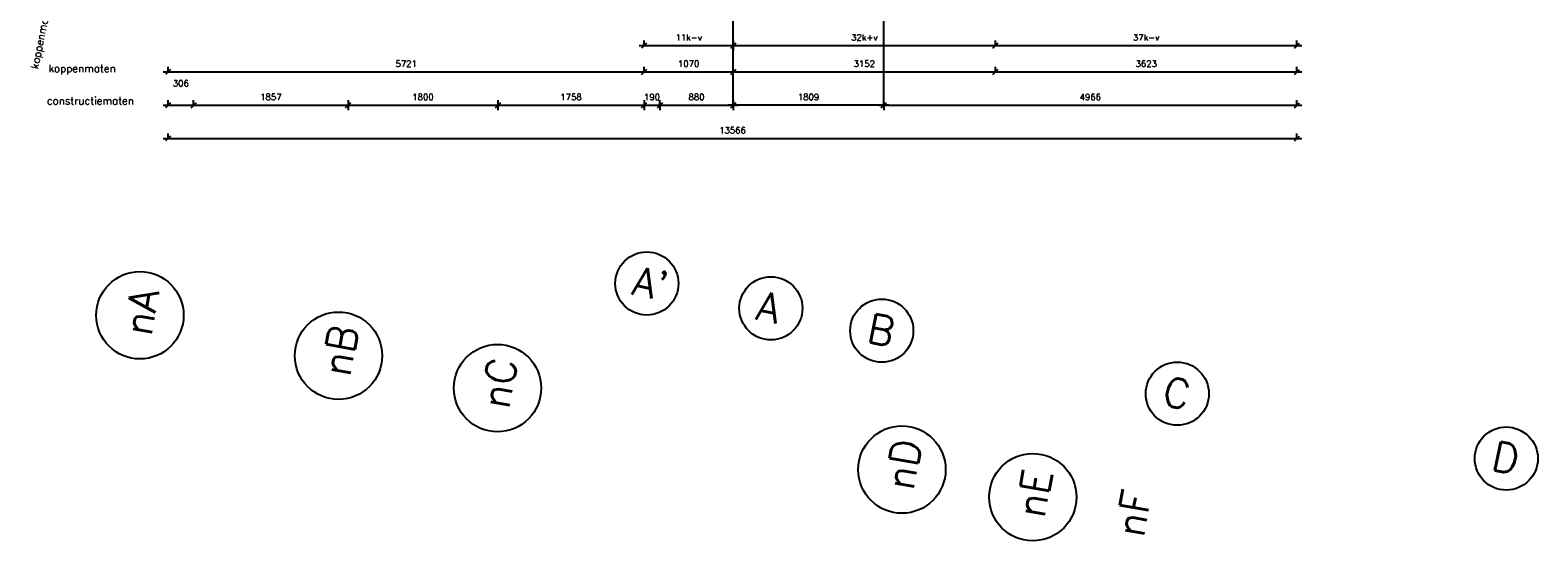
# Model space of a CAD drawing. Extents: x -84256 to 172857, y -58817 to 112048.
# Tile 12 of 90: x 5681 to 23801, y -7851 to -1714. Entities that reach past the tile are written whole.
import ezdxf

# ---------------------------------------------------------------- set-up
doc = ezdxf.new("R2010")
doc.units = 0
doc.header["$LTSCALE"] = 50
doc.header["$MEASUREMENT"] = 0
doc.header["$PDMODE"] = 3
doc.header["$PDSIZE"] = 0.001
doc.layers.get('0').update_dxf_attribs({"linetype": 'CONTINUOUS'})
doc.layers.get('DEFPOINTS').update_dxf_attribs({"linetype": 'CONTINUOUS'})
for name, color, linetype in [('A--L$7A1-_STRAMIEN', 1, 'CONTINUOUS'), ('A--L$7A3-_STRAMIEN', 3, 'CONTINUOUS'), ('A--L3A1_VPORTS', 1, 'CONTINUOUS'), ('A--M$1A-_F123-', 1, 'CONTINUOUS'), ('A--T01A-18_TEKST', 1, 'CONTINUOUS'), ('X--LR---_CP', 7, 'CONTINUOUS')]:
    doc.layers.add(name, color=color, linetype=linetype)
doc.styles.add('ALFA-0_25', font='ROMANS')
doc.styles.add('HIEMSTRA', font='romans.shx')
doc.dimstyles.new('STANDARD$0', dxfattribs={"dimscale": 50, "dimtxt": 2.5, "dimasz": 2, "dimexe": 2, "dimexo": 0, "dimgap": 2, "dimtad": 1, "dimdec": 0, "dimzin": 0, "dimdsep": 46, "dimtxsty": 'ALFA-0_25', "dimblk1": 'OBLIQUE', "dimblk2": 'OBLIQUE', "dimsah": 1, "dimcen": -3, "dimdle": 2, "dimclrd": 1, "dimclre": 1, "dimclrt": 2, "dimadec": 0, "dimazin": 0, "dimtfac": 0.666667, "dimtofl": 0, "dimtmove": 2, "dimatfit": 3, "dimldrblk": 'OBLIQUE', "dimfxl": 1, "dimtvp": 0.833333, "dimtolj": 1, "dimtzin": 0, "dimarcsym": 0})

# ---------------------------------------------------------------- blocks, each defined once
blk = doc.blocks.new('_OBLIQUE')
at = {"color": 0, "linetype": 'ByBlock'}
blk.add_line((-0.5, -0.5), (0.5, 0.5), dxfattribs=at)
blk = doc.blocks.new('*D602')
at = {"layer": 'A--M$1A-_F123-', "color": 1, "linetype": 'Continuous', "lineweight": -2, "transparency": 16777216}
for p, q in [((13000, -1900), (14190, -1900)), ((13060, -1900), (13060, -1840)), ((14130, -1840), (14130, -1960))]:
    blk.add_line(p, q, dxfattribs=at)
at = {"layer": 'DEFPOINTS', "color": 0, "linetype": 'Continuous', "transparency": 16777216}
for p in [(13060, -1900, 2), (14130, -1840, 2), (14130, -1900)]:
    blk.add_point(p, dxfattribs=at)
at = {"layer": 'A--M$1A-_F123-', "color": 1, "linetype": 'Continuous', "lineweight": -2, "transparency": 16777216, "xscale": 60, "yscale": 60, "zscale": 60, "rotation": 180}
blk.add_blockref('_OBLIQUE', (13060, -1900), dxfattribs=at)
at = {"layer": 'A--M$1A-_F123-', "color": 1, "linetype": 'Continuous', "lineweight": -2, "transparency": 16777216, "xscale": 60, "yscale": 60, "zscale": 60}
blk.add_blockref('_OBLIQUE', (14130, -1900), dxfattribs=at)
at = {"layer": 'A--M$1A-_F123-', "color": 2, "linetype": 'Continuous', "transparency": 16777216, "insert": (13595, -1802), "char_height": 75, "attachment_point": 5, "style": 'ALFA-0_25'}
blk.add_mtext('\\A1;11k-v', dxfattribs=at)
blk = doc.blocks.new('*D603')
at = {"layer": 'A--M$1A-_F123-', "color": 1, "linetype": 'Continuous', "lineweight": -2, "transparency": 16777216}
for p, q in [((14070, -1900), (17342, -1900)), ((14130, -1900), (14130, -1840)), ((17282, -1900), (17282, -1840))]:
    blk.add_line(p, q, dxfattribs=at)
at = {"layer": 'DEFPOINTS', "color": 0, "linetype": 'Continuous', "transparency": 16777216}
for p in [(14130, -1900), (17282, -1900), (17282, -1900)]:
    blk.add_point(p, dxfattribs=at)
at = {"layer": 'A--M$1A-_F123-', "color": 1, "linetype": 'Continuous', "lineweight": -2, "transparency": 16777216, "xscale": 60, "yscale": 60, "zscale": 60, "rotation": 180}
blk.add_blockref('_OBLIQUE', (14130, -1900), dxfattribs=at)
at = {"layer": 'A--M$1A-_F123-', "color": 1, "linetype": 'Continuous', "lineweight": -2, "transparency": 16777216, "xscale": 60, "yscale": 60, "zscale": 60}
blk.add_blockref('_OBLIQUE', (17282, -1900), dxfattribs=at)
at = {"layer": 'A--M$1A-_F123-', "color": 2, "linetype": 'Continuous', "transparency": 16777216, "insert": (15706, -1802), "char_height": 75, "attachment_point": 5, "style": 'ALFA-0_25'}
blk.add_mtext('\\A1;32k+v', dxfattribs=at)
blk = doc.blocks.new('*D604')
at = {"layer": 'A--M$1A-_F123-', "color": 1, "linetype": 'Continuous', "lineweight": -2, "transparency": 16777216}
for p, q in [((17222, -1900), (20965, -1900)), ((17282, -1900), (17282, -1840)), ((20905, -1900), (20905, -1840))]:
    blk.add_line(p, q, dxfattribs=at)
at = {"layer": 'DEFPOINTS', "color": 0, "linetype": 'Continuous', "transparency": 16777216}
for p in [(17282, -1900), (20905, -1900, 9), (20905, -1900)]:
    blk.add_point(p, dxfattribs=at)
at = {"layer": 'A--M$1A-_F123-', "color": 1, "linetype": 'Continuous', "lineweight": -2, "transparency": 16777216, "xscale": 60, "yscale": 60, "zscale": 60, "rotation": 180}
blk.add_blockref('_OBLIQUE', (17282, -1900), dxfattribs=at)
at = {"layer": 'A--M$1A-_F123-', "color": 1, "linetype": 'Continuous', "lineweight": -2, "transparency": 16777216, "xscale": 60, "yscale": 60, "zscale": 60}
blk.add_blockref('_OBLIQUE', (20905, -1900), dxfattribs=at)
at = {"layer": 'A--M$1A-_F123-', "color": 2, "linetype": 'Continuous', "transparency": 16777216, "insert": (19094, -1802), "char_height": 75, "attachment_point": 5, "style": 'ALFA-0_25'}
blk.add_mtext('\\A1;37k-v', dxfattribs=at)
blk = doc.blocks.new('*D605')
at = {"layer": 'A--M$1A-_F123-', "color": 1, "linetype": 'Continuous', "lineweight": -2, "transparency": 16777216}
for p, q in [((7339, -2216), (7339, -2156)), ((13060, -2216), (13060, -2156)), ((7279, -2216), (13120, -2216))]:
    blk.add_line(p, q, dxfattribs=at)
at = {"layer": 'DEFPOINTS', "color": 0, "linetype": 'Continuous', "transparency": 16777216}
for p in [(7339, -2216), (13060, -2216), (13060, -2216)]:
    blk.add_point(p, dxfattribs=at)
at = {"layer": 'A--M$1A-_F123-', "color": 1, "linetype": 'Continuous', "lineweight": -2, "transparency": 16777216, "xscale": 60, "yscale": 60, "zscale": 60, "rotation": 180}
blk.add_blockref('_OBLIQUE', (7339, -2216), dxfattribs=at)
at = {"layer": 'A--M$1A-_F123-', "color": 1, "linetype": 'Continuous', "lineweight": -2, "transparency": 16777216, "xscale": 60, "yscale": 60, "zscale": 60}
blk.add_blockref('_OBLIQUE', (13060, -2216), dxfattribs=at)
at = {"layer": 'A--M$1A-_F123-', "color": 2, "linetype": 'Continuous', "transparency": 16777216, "insert": (10200, -2118), "char_height": 75, "attachment_point": 5, "style": 'ALFA-0_25'}
blk.add_mtext('\\A1;5721', dxfattribs=at)
blk = doc.blocks.new('*D606')
at = {"layer": 'A--M$1A-_F123-', "color": 1, "linetype": 'Continuous', "lineweight": -2, "transparency": 16777216}
for p, q in [((13060, -2216), (13060, -2156)), ((14130, -2216), (14130, -2156)), ((13000, -2216), (14190, -2216))]:
    blk.add_line(p, q, dxfattribs=at)
at = {"layer": 'DEFPOINTS', "color": 0, "linetype": 'Continuous', "transparency": 16777216}
for p in [(13060, -2216), (14130, -2216), (14130, -2216)]:
    blk.add_point(p, dxfattribs=at)
at = {"layer": 'A--M$1A-_F123-', "color": 1, "linetype": 'Continuous', "lineweight": -2, "transparency": 16777216, "xscale": 60, "yscale": 60, "zscale": 60, "rotation": 180}
blk.add_blockref('_OBLIQUE', (13060, -2216), dxfattribs=at)
at = {"layer": 'A--M$1A-_F123-', "color": 1, "linetype": 'Continuous', "lineweight": -2, "transparency": 16777216, "xscale": 60, "yscale": 60, "zscale": 60}
blk.add_blockref('_OBLIQUE', (14130, -2216), dxfattribs=at)
at = {"layer": 'A--M$1A-_F123-', "color": 2, "linetype": 'Continuous', "transparency": 16777216, "insert": (13595, -2118), "char_height": 75, "attachment_point": 5, "style": 'ALFA-0_25'}
blk.add_mtext('\\A1;1070', dxfattribs=at)
blk = doc.blocks.new('*D607')
at = {"layer": 'A--M$1A-_F123-', "color": 1, "linetype": 'Continuous', "lineweight": -2, "transparency": 16777216}
for p, q in [((14130, -2216), (14130, -2156)), ((17282, -2216), (17282, -2156)), ((14070, -2216), (17342, -2216))]:
    blk.add_line(p, q, dxfattribs=at)
at = {"layer": 'DEFPOINTS', "color": 0, "linetype": 'Continuous', "transparency": 16777216}
for p in [(14130, -2216), (17282, -2216), (17282, -2216)]:
    blk.add_point(p, dxfattribs=at)
at = {"layer": 'A--M$1A-_F123-', "color": 1, "linetype": 'Continuous', "lineweight": -2, "transparency": 16777216, "xscale": 60, "yscale": 60, "zscale": 60, "rotation": 180}
blk.add_blockref('_OBLIQUE', (14130, -2216), dxfattribs=at)
at = {"layer": 'A--M$1A-_F123-', "color": 1, "linetype": 'Continuous', "lineweight": -2, "transparency": 16777216, "xscale": 60, "yscale": 60, "zscale": 60}
blk.add_blockref('_OBLIQUE', (17282, -2216), dxfattribs=at)
at = {"layer": 'A--M$1A-_F123-', "color": 2, "linetype": 'Continuous', "transparency": 16777216, "insert": (15706, -2118), "char_height": 75, "attachment_point": 5, "style": 'ALFA-0_25'}
blk.add_mtext('\\A1;3152', dxfattribs=at)
blk = doc.blocks.new('*D608')
at = {"layer": 'A--M$1A-_F123-', "color": 1, "linetype": 'Continuous', "lineweight": -2, "transparency": 16777216}
for p, q in [((17282, -2216), (17282, -2156)), ((20905, -2216), (20905, -2156)), ((17222, -2216), (20965, -2216))]:
    blk.add_line(p, q, dxfattribs=at)
at = {"layer": 'DEFPOINTS', "color": 0, "linetype": 'Continuous', "transparency": 16777216}
for p in [(17282, -2216), (20905, -2216, 9), (20905, -2216)]:
    blk.add_point(p, dxfattribs=at)
at = {"layer": 'A--M$1A-_F123-', "color": 1, "linetype": 'Continuous', "lineweight": -2, "transparency": 16777216, "xscale": 60, "yscale": 60, "zscale": 60, "rotation": 180}
blk.add_blockref('_OBLIQUE', (17282, -2216), dxfattribs=at)
at = {"layer": 'A--M$1A-_F123-', "color": 1, "linetype": 'Continuous', "lineweight": -2, "transparency": 16777216, "xscale": 60, "yscale": 60, "zscale": 60}
blk.add_blockref('_OBLIQUE', (20905, -2216), dxfattribs=at)
at = {"layer": 'A--M$1A-_F123-', "color": 2, "linetype": 'Continuous', "transparency": 16777216, "insert": (19094, -2118), "char_height": 75, "attachment_point": 5, "style": 'ALFA-0_25'}
blk.add_mtext('\\A1;3623', dxfattribs=at)
blk = doc.blocks.new('*D609')
at = {"layer": 'A--M$1A-_F123-', "color": 1, "linetype": 'Continuous', "lineweight": -2, "transparency": 16777216}
for p, q in [((13000, -2616), (13310, -2616)), ((13060, -2586), (13060, -2676)), ((13250, -2586), (13250, -2676))]:
    blk.add_line(p, q, dxfattribs=at)
at = {"layer": 'DEFPOINTS', "color": 0, "linetype": 'Continuous', "transparency": 16777216}
for p in [(13060, -2586), (13250, -2586), (13250, -2616)]:
    blk.add_point(p, dxfattribs=at)
at = {"layer": 'A--M$1A-_F123-', "color": 1, "linetype": 'Continuous', "lineweight": -2, "transparency": 16777216, "xscale": 60, "yscale": 60, "zscale": 60, "rotation": 180}
blk.add_blockref('_OBLIQUE', (13060, -2616), dxfattribs=at)
at = {"layer": 'A--M$1A-_F123-', "color": 1, "linetype": 'Continuous', "lineweight": -2, "transparency": 16777216, "xscale": 60, "yscale": 60, "zscale": 60}
blk.add_blockref('_OBLIQUE', (13250, -2616), dxfattribs=at)
at = {"layer": 'A--M$1A-_F123-', "color": 2, "linetype": 'Continuous', "transparency": 16777216, "insert": (13155, -2518), "char_height": 75, "attachment_point": 5, "style": 'ALFA-0_25'}
blk.add_mtext('\\A1;190', dxfattribs=at)
blk = doc.blocks.new('*D610')
at = {"layer": 'A--M$1A-_F123-', "color": 1, "linetype": 'Continuous', "lineweight": -2, "transparency": 16777216}
for p, q in [((7279, -2616), (7705, -2616)), ((7339, -2616), (7339, -2556)), ((7645, -2616), (7645, -2556))]:
    blk.add_line(p, q, dxfattribs=at)
at = {"layer": 'DEFPOINTS', "color": 0, "linetype": 'Continuous', "transparency": 16777216}
for p in [(7339, -2616), (7645, -2616), (7645, -2616)]:
    blk.add_point(p, dxfattribs=at)
at = {"layer": 'A--M$1A-_F123-', "color": 1, "linetype": 'Continuous', "lineweight": -2, "transparency": 16777216, "xscale": 60, "yscale": 60, "zscale": 60, "rotation": 180}
blk.add_blockref('_OBLIQUE', (7339, -2616), dxfattribs=at)
at = {"layer": 'A--M$1A-_F123-', "color": 1, "linetype": 'Continuous', "lineweight": -2, "transparency": 16777216, "xscale": 60, "yscale": 60, "zscale": 60}
blk.add_blockref('_OBLIQUE', (7645, -2616), dxfattribs=at)
at = {"layer": 'A--M$1A-_F123-', "color": 2, "linetype": 'Continuous', "transparency": 16777216, "insert": (7492, -2353), "char_height": 75, "attachment_point": 5, "style": 'ALFA-0_25'}
blk.add_mtext('\\A1;306', dxfattribs=at)
blk = doc.blocks.new('*D611')
at = {"layer": 'A--M$1A-_F123-', "color": 1, "linetype": 'Continuous', "lineweight": -2, "transparency": 16777216}
for p, q in [((7585, -2616), (9562, -2616)), ((7645, -2616), (7645, -2556)), ((9502, -2556), (9502, -2676))]:
    blk.add_line(p, q, dxfattribs=at)
at = {"layer": 'DEFPOINTS', "color": 0, "linetype": 'Continuous', "transparency": 16777216}
for p in [(7645, -2616), (9502, -2556), (9502, -2616)]:
    blk.add_point(p, dxfattribs=at)
at = {"layer": 'A--M$1A-_F123-', "color": 1, "linetype": 'Continuous', "lineweight": -2, "transparency": 16777216, "xscale": 60, "yscale": 60, "zscale": 60, "rotation": 180}
blk.add_blockref('_OBLIQUE', (7645, -2616), dxfattribs=at)
at = {"layer": 'A--M$1A-_F123-', "color": 1, "linetype": 'Continuous', "lineweight": -2, "transparency": 16777216, "xscale": 60, "yscale": 60, "zscale": 60}
blk.add_blockref('_OBLIQUE', (9502, -2616), dxfattribs=at)
at = {"layer": 'A--M$1A-_F123-', "color": 2, "linetype": 'Continuous', "transparency": 16777216, "insert": (8574, -2518), "char_height": 75, "attachment_point": 5, "style": 'ALFA-0_25'}
blk.add_mtext('\\A1;1857', dxfattribs=at)
blk = doc.blocks.new('*D612')
at = {"layer": 'A--M$1A-_F123-', "color": 1, "linetype": 'Continuous', "lineweight": -2, "transparency": 16777216}
for p, q in [((9442, -2616), (11362, -2616)), ((9502, -2556), (9502, -2676)), ((11302, -2556), (11302, -2676))]:
    blk.add_line(p, q, dxfattribs=at)
at = {"layer": 'DEFPOINTS', "color": 0, "linetype": 'Continuous', "transparency": 16777216}
for p in [(9502, -2556), (11302, -2556), (11302, -2616)]:
    blk.add_point(p, dxfattribs=at)
at = {"layer": 'A--M$1A-_F123-', "color": 1, "linetype": 'Continuous', "lineweight": -2, "transparency": 16777216, "xscale": 60, "yscale": 60, "zscale": 60, "rotation": 180}
blk.add_blockref('_OBLIQUE', (9502, -2616), dxfattribs=at)
at = {"layer": 'A--M$1A-_F123-', "color": 1, "linetype": 'Continuous', "lineweight": -2, "transparency": 16777216, "xscale": 60, "yscale": 60, "zscale": 60}
blk.add_blockref('_OBLIQUE', (11302, -2616), dxfattribs=at)
at = {"layer": 'A--M$1A-_F123-', "color": 2, "linetype": 'Continuous', "transparency": 16777216, "insert": (10402, -2518), "char_height": 75, "attachment_point": 5, "style": 'ALFA-0_25'}
blk.add_mtext('\\A1;1800', dxfattribs=at)
blk = doc.blocks.new('*D613')
at = {"layer": 'A--M$1A-_F123-', "color": 1, "linetype": 'Continuous', "lineweight": -2, "transparency": 16777216}
for p, q in [((11242, -2616), (13120, -2616)), ((11302, -2586), (11302, -2676)), ((13060, -2557), (13060, -2676))]:
    blk.add_line(p, q, dxfattribs=at)
at = {"layer": 'DEFPOINTS', "color": 0, "linetype": 'Continuous', "transparency": 16777216}
for p in [(11302, -2586), (13060, -2557), (13060, -2616)]:
    blk.add_point(p, dxfattribs=at)
at = {"layer": 'A--M$1A-_F123-', "color": 1, "linetype": 'Continuous', "lineweight": -2, "transparency": 16777216, "xscale": 60, "yscale": 60, "zscale": 60, "rotation": 180}
blk.add_blockref('_OBLIQUE', (11302, -2616), dxfattribs=at)
at = {"layer": 'A--M$1A-_F123-', "color": 1, "linetype": 'Continuous', "lineweight": -2, "transparency": 16777216, "xscale": 60, "yscale": 60, "zscale": 60}
blk.add_blockref('_OBLIQUE', (13060, -2616), dxfattribs=at)
at = {"layer": 'A--M$1A-_F123-', "color": 2, "linetype": 'Continuous', "transparency": 16777216, "insert": (12181, -2518), "char_height": 75, "attachment_point": 5, "style": 'ALFA-0_25'}
blk.add_mtext('\\A1;1758', dxfattribs=at)
blk = doc.blocks.new('*D614')
at = {"layer": 'A--M$1A-_F123-', "color": 1, "linetype": 'Continuous', "lineweight": -2, "transparency": 16777216}
for p, q in [((13190, -2616), (14190, -2616)), ((13250, -2616), (13250, -2556)), ((14130, -2616), (14130, -2556))]:
    blk.add_line(p, q, dxfattribs=at)
at = {"layer": 'DEFPOINTS', "color": 0, "linetype": 'Continuous', "transparency": 16777216}
for p in [(13250, -2616), (14130, -2616), (14130, -2616)]:
    blk.add_point(p, dxfattribs=at)
at = {"layer": 'A--M$1A-_F123-', "color": 1, "linetype": 'Continuous', "lineweight": -2, "transparency": 16777216, "xscale": 60, "yscale": 60, "zscale": 60, "rotation": 180}
blk.add_blockref('_OBLIQUE', (13250, -2616), dxfattribs=at)
at = {"layer": 'A--M$1A-_F123-', "color": 1, "linetype": 'Continuous', "lineweight": -2, "transparency": 16777216, "xscale": 60, "yscale": 60, "zscale": 60}
blk.add_blockref('_OBLIQUE', (14130, -2616), dxfattribs=at)
at = {"layer": 'A--M$1A-_F123-', "color": 2, "linetype": 'Continuous', "transparency": 16777216, "insert": (13690, -2518), "char_height": 75, "attachment_point": 5, "style": 'ALFA-0_25'}
blk.add_mtext('\\A1;880', dxfattribs=at)
blk = doc.blocks.new('*D615')
at = {"layer": 'A--M$1A-_F123-', "color": 1, "linetype": 'Continuous', "lineweight": -2, "transparency": 16777216}
for p, q in [((15999, -2616), (14070, -2616)), ((14130, -2556), (14130, -2676)), ((15939, -2586), (15939, -2676))]:
    blk.add_line(p, q, dxfattribs=at)
at = {"layer": 'DEFPOINTS', "color": 0, "linetype": 'Continuous', "transparency": 16777216}
for p in [(14130, -2556), (14130, -2616), (15939, -2586)]:
    blk.add_point(p, dxfattribs=at)
at = {"layer": 'A--M$1A-_F123-', "color": 1, "linetype": 'Continuous', "lineweight": -2, "transparency": 16777216, "xscale": 60, "yscale": 60, "zscale": 60, "rotation": 180}
blk.add_blockref('_OBLIQUE', (14130, -2616), dxfattribs=at)
at = {"layer": 'A--M$1A-_F123-', "color": 1, "linetype": 'Continuous', "lineweight": -2, "transparency": 16777216, "xscale": 60, "yscale": 60, "zscale": 60}
blk.add_blockref('_OBLIQUE', (15939, -2616), dxfattribs=at)
at = {"layer": 'A--M$1A-_F123-', "color": 2, "linetype": 'Continuous', "transparency": 16777216, "insert": (15035, -2518), "char_height": 75, "attachment_point": 5, "style": 'ALFA-0_25'}
blk.add_mtext('\\A1;1809', dxfattribs=at)
blk = doc.blocks.new('*D616')
at = {"layer": 'A--M$1A-_F123-', "color": 1, "linetype": 'Continuous', "lineweight": -2, "transparency": 16777216}
for p, q in [((15879, -2616), (20965, -2616)), ((15939, -2616), (15939, -2556)), ((20905, -2616), (20905, -2556))]:
    blk.add_line(p, q, dxfattribs=at)
at = {"layer": 'DEFPOINTS', "color": 0, "linetype": 'Continuous', "transparency": 16777216}
for p in [(15939, -2616), (20905, -2616, 9), (20905, -2616)]:
    blk.add_point(p, dxfattribs=at)
at = {"layer": 'A--M$1A-_F123-', "color": 1, "linetype": 'Continuous', "lineweight": -2, "transparency": 16777216, "xscale": 60, "yscale": 60, "zscale": 60, "rotation": 180}
blk.add_blockref('_OBLIQUE', (15939, -2616), dxfattribs=at)
at = {"layer": 'A--M$1A-_F123-', "color": 1, "linetype": 'Continuous', "lineweight": -2, "transparency": 16777216, "xscale": 60, "yscale": 60, "zscale": 60}
blk.add_blockref('_OBLIQUE', (20905, -2616), dxfattribs=at)
at = {"layer": 'A--M$1A-_F123-', "color": 2, "linetype": 'Continuous', "transparency": 16777216, "insert": (18422, -2518), "char_height": 75, "attachment_point": 5, "style": 'ALFA-0_25'}
blk.add_mtext('\\A1;4966', dxfattribs=at)
blk = doc.blocks.new('*D617')
at = {"layer": 'A--M$1A-_F123-', "color": 1, "linetype": 'Continuous', "lineweight": -2, "transparency": 16777216}
for p, q in [((7279, -3016), (20965, -3016)), ((7339, -3016), (7339, -2956)), ((20905, -3016), (20905, -2956))]:
    blk.add_line(p, q, dxfattribs=at)
at = {"layer": 'DEFPOINTS', "color": 0, "linetype": 'Continuous', "transparency": 16777216}
for p in [(7339, -3016), (20905, -3016, 9), (20905, -3016)]:
    blk.add_point(p, dxfattribs=at)
at = {"layer": 'A--M$1A-_F123-', "color": 1, "linetype": 'Continuous', "lineweight": -2, "transparency": 16777216, "xscale": 60, "yscale": 60, "zscale": 60, "rotation": 180}
blk.add_blockref('_OBLIQUE', (7339, -3016), dxfattribs=at)
at = {"layer": 'A--M$1A-_F123-', "color": 1, "linetype": 'Continuous', "lineweight": -2, "transparency": 16777216, "xscale": 60, "yscale": 60, "zscale": 60}
blk.add_blockref('_OBLIQUE', (20905, -3016), dxfattribs=at)
at = {"layer": 'A--M$1A-_F123-', "color": 2, "linetype": 'Continuous', "transparency": 16777216, "insert": (14122, -2918), "char_height": 75, "attachment_point": 5, "style": 'ALFA-0_25'}
blk.add_mtext('\\A1;13566', dxfattribs=at)

msp = doc.modelspace()

# ---------------------------------------------------------------- linework, layer by layer
at = {"layer": 'A--L$7A1-_STRAMIEN'}
for centre, radius in [((13092.5, -4758.1), 379.5), ((7000.2, -5139.9), 525), ((14583.4, -5056.7), 379.5), ((15915.6, -5325.4), 379.5), ((9387.2, -5626), 525), ((11298, -6015.3), 525), ((19467.4, -6082.7), 379.5), ((16157.8, -6994.4), 525), ((23421.1, -6861.6), 379.5), ((17730.9, -7325.6), 525)]:
    msp.add_circle(centre, radius, dxfattribs=at)
at = {"layer": 'A--L3A1_VPORTS'}
for p, q in [((15939.1, -2555.8, -9.5), (15939.1, 211.7, -9.5)), ((14130.3, -2555.8, -9.5), (14130.3, 177.9, -9.5))]:
    msp.add_line(p, q, dxfattribs=at)
at = {"layer": 'X--LR---_CP', "linetype": 'Continuous'}
msp.add_point((11607.2, -2032.8), dxfattribs=at)

# ---------------------------------------------------------------- texts
at = {"layer": 'A--L$7A3-_STRAMIEN', "style": 'HIEMSTRA'}
for s, rotation, p in [("A'", 348.5, (12898.1, -4889.5)), ('nA', 80, (7137.3, -5403.5)), ('A', 348.5, (14389, -5188.1)), ('B', 348.5, (15721.2, -5456.8)), ('nB', 80, (9524.3, -5889.6)), ('nC', 80, (11435, -6278.8)), ('C', 348.5, (19273, -6214.1)), ('nD', 80, (16294.9, -7258)), ('D', 348.5, (23226.7, -6993)), ('nE', 80, (17867.9, -7589.2)), ('nF', 80, (19063, -7821.9))]:
    msp.add_text(s, height=350, rotation=rotation, dxfattribs=at).set_placement(p)
at = {"layer": 'A--T01A-18_TEKST', "style": 'HIEMSTRA'}
for s, rotation, p in [('koppenmaten', 78.48629, (5774.6, -2185.8)), ('koppenmaten', 0.01703, (5902.7, -2218.8, -9.5)), ('constructiematen', 0.01703, (5882.3, -2607.5, -9.5))]:
    msp.add_text(s, height=90, rotation=rotation, dxfattribs=at).set_placement(p)

# ---------------------------------------------------------------- dimensions: what is measured, and where the dimension line sits
at = {"layer": 'A--M$1A-_F123-', "linetype": 'Continuous'}
for base, p1, p2, text, picture, middle in [((14130.3, -1899.9, -11.1), (13060.3, -1899.9, -9.5), (14130.3, -1839.9, -9.5), '11k-v', '*D602', (13595.3, -1802.4, -11.1)), ((17282.3, -1899.9, -9.5), (14130.3, -1899.9, -9.5), (17282.3, -1899.9, -9.5), '32k+v', '*D603', (15706.3, -1802.4, -9.5)), ((20905.3, -1899.9, -9.5), (17282.3, -1899.9, -9.5), (20905.3, -1899.9), '37k-v', '*D604', (19093.8, -1802.4, -9.5))]:
    dim = msp.add_linear_dim(base=base, p1=p1, p2=p2, text=text, dimstyle='STANDARD$0', override={"dimscale": 30}, dxfattribs=at)
    dim.commit()
    dim.dimension.update_dxf_attribs({"geometry": picture, "text_midpoint": middle})
for base, p1, p2, picture, middle in [((13060.3, -2215.8, -9.5), (7339.3, -2215.8, -9.5), (13060.3, -2215.8, -9.5), '*D605', (10199.8, -2118.3, -9.5)), ((14130.3, -2215.8, -9.5), (13060.3, -2215.8, -9.5), (14130.3, -2215.8, -9.5), '*D606', (13595.3, -2118.3, -9.5)), ((17282.3, -2215.8, -9.5), (14130.3, -2215.8, -9.5), (17282.3, -2215.8, -9.5), '*D607', (15706.3, -2118.3, -9.5)), ((20905.3, -2215.8, -9.5), (17282.3, -2215.8, -9.5), (20905.3, -2215.8), '*D608', (19093.8, -2118.3, -9.5)), ((7645.4, -2615.8, -9.5), (7339.3, -2615.8, -9.5), (7645.4, -2615.8, -9.5), '*D610', (7492.3, -2353.3, -9.5)), ((9502, -2615.8, -9.5), (7645.4, -2615.8, -9.5), (9502, -2555.8, -9.5), '*D611', (8573.7, -2518.3, -9.5)), ((11302, -2615.8, -9.5), (9502, -2555.8, -9.5), (11302, -2555.8, -9.5), '*D612', (10402, -2518.3, -9.5)), ((13060.3, -2615.8, -9.5), (11302, -2585.8, -9.5), (13060.3, -2556.6, -9.5), '*D613', (12181.1, -2518.3, -9.5)), ((14130.3, -2615.8, -9.5), (13250.3, -2615.8, -9.5), (14130.3, -2615.8, -9.5), '*D614', (13690.3, -2518.3, -9.5)), ((14130.3, -2615.8, -9.5), (15939.1, -2585.8, -9.5), (14130.3, -2555.8, -9.5), '*D615', (15034.7, -2518.3, -9.5)), ((20905.3, -2615.8, -9.5), (15939.1, -2615.8, -9.5), (20905.3, -2615.8), '*D616', (18422.2, -2518.3, -9.5)), ((20905.3, -3015.8, -9.5), (7339.3, -3015.8, -9.5), (20905.3, -3015.8), '*D617', (14122.3, -2918.3, -9.5))]:
    dim = msp.add_linear_dim(base=base, p1=p1, p2=p2, dimstyle='STANDARD$0', override={"dimscale": 30}, dxfattribs=at)
    dim.commit()
    dim.dimension.update_dxf_attribs({"geometry": picture, "text_midpoint": middle})
dim = msp.add_linear_dim(base=(13250.3, -2615.8, -9.5), p1=(13060.3, -2585.8, -9.5), p2=(13250.3, -2585.8, -9.5), dimstyle='STANDARD$0', override={"dimscale": 30}, dxfattribs=at)
dim.commit()
dim.dimension.update_dxf_attribs({"geometry": '*D609', "text_midpoint": (13155.3, -2518.3, -9.5), "dimtype": 160})

doc.saveas('drawing.dxf')
